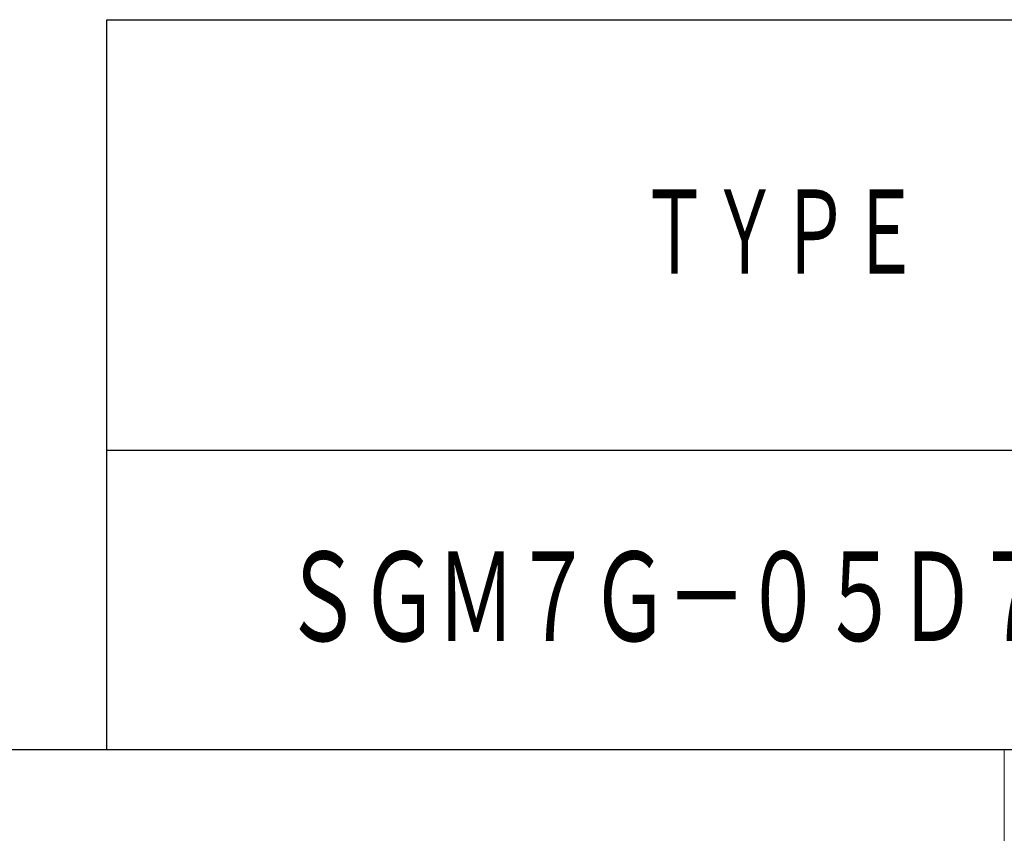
# Model space of a CAD drawing. Header units: millimetres. Extents: x 0 to 1071, y 0 to 742.
# Tile 5 of 130: x 405 to 487, y 68 to 136. Entities that reach past the tile are written whole.
import ezdxf

# ---------------------------------------------------------------- set-up
doc = ezdxf.new("R2010")
doc.units = ezdxf.units.MM
doc.header["$LTSCALE"] = 0.454724
doc.layers.add('NoLayerName_001', color=7, linetype='Continuous')
doc.styles.get("Standard").update_dxf_attribs({"font": 'txt', "bigfont": 'extfont2'})

msp = doc.modelspace()

# ---------------------------------------------------------------- linework, layer by layer
at = {"layer": 'NoLayerName_001', "color": 7, "linetype": 'Continuous', "lineweight": 25}
for p, q in [((412.500039, 75), (412.500039, 135.999996)), ((412.500039, 135.999996), (1025, 135.999996)), ((1025, 99.999998), (412.500039, 99.999998)), ((62.5, 75), (1025, 75)), ((412.5, 75), (1025, 75)), ((412.500039, 75), (1025, 75))]:
    msp.add_line(p, q, dxfattribs=at)
at = {"layer": 'NoLayerName_001', "color": 2, "linetype": 'Continuous', "lineweight": 13}
msp.add_line((487.499997, 75), (487.499997, 25), dxfattribs=at)

# ---------------------------------------------------------------- texts
at = {"layer": 'NoLayerName_001', "color": 7, "lineweight": 13, "attachment_point": 5}
for s, insert, char_height in [('\\A1;\\W0.6667;ＴＹＰＥ', (468.750036, 117.999997), 8), ('\\A1;\\W0.7152;\\T0.9595;ＳＧＭ７Ｇ－０５Ｄ７Ｒ６Ｆ', (468.897653, 87.5), 8.5)]:
    msp.add_mtext(s, dxfattribs=dict(at, insert=insert, char_height=char_height))

doc.saveas('drawing.dxf')
